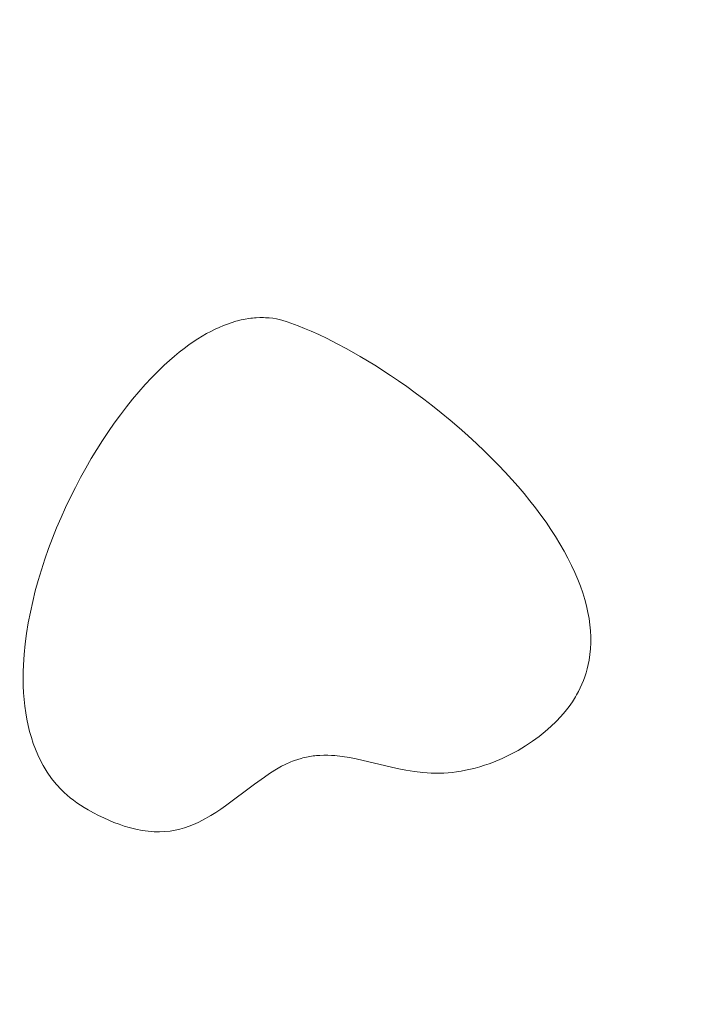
# Model space of a CAD drawing. Header units: millimetres. Extents: x -159 to 180, y -161 to 116.
# Tile 167 of 256: x -99 to -88, y -58 to -43. Entities that reach past the tile are written whole.
import ezdxf

# ---------------------------------------------------------------- set-up
doc = ezdxf.new("R2010")
doc.units = ezdxf.units.MM
doc.header["$MEASUREMENT"] = 0
doc.layers.add('Layer 1', color=7, linetype='Continuous')

msp = doc.modelspace()

# ---------------------------------------------------------------- linework, layer by layer
at = {"layer": 'Layer 1', "color": 18, "lineweight": 9}
for points, knots in [([(-158.5852, -104.074), (-158.5852, -104.074), (179.5952, -104.074), (179.5952, -104.074), (179.5952, -104.074), (179.5952, -104.074), (179.5952, 115.719), (179.5952, 115.719), (179.5952, 115.719), (179.5952, 115.719), (-158.5852, 115.719), (-158.5852, 115.719), (-158.5852, 115.719), (-158.5852, 115.719), (-158.5852, -104.074), (-158.5852, -104.074)], [0, 0, 0, 0, 0.2, 0.2, 0.2, 0.2, 0.4, 0.4, 0.4, 0.4, 0.6, 0.6, 0.6, 0.6, 1, 1, 1, 1]), ([(-53.2564, -7.5691), (-53.2564, -7.5691), (-53.2564, 0.2004), (-53.2564, 0.2004), (-53.2564, 0.2004), (-53.2564, 0.2004), (-58.1523, 0.2004), (-58.1523, 0.2004), (-58.1523, 0.2004), (-58.1523, 0.2004), (-58.1523, -2.7996), (-58.1523, -2.7996), (-58.1523, -2.7996), (-58.1523, -2.7996), (-65.8577, -2.7996), (-65.8577, -2.7996), (-65.8577, -2.7996), (-65.8577, -2.7996), (-65.8577, 0.2004), (-65.8577, 0.2004), (-65.8577, 0.2004), (-65.8577, 0.2004), (-73.8173, 0.2004), (-73.8173, 0.2004), (-73.8173, 0.2004), (-73.8173, 0.2004), (-73.8173, -2.7996), (-73.8173, -2.7996), (-73.8173, -2.7996), (-73.8173, -2.7996), (-81.5226, -2.7996), (-81.5226, -2.7996), (-81.5226, -2.7996), (-81.5226, -2.7996), (-81.5226, 0.2004), (-81.5226, 0.2004), (-81.5226, 0.2004), (-81.5226, 0.2004), (-89.4822, 0.2004), (-89.4822, 0.2004), (-89.4822, 0.2004), (-89.4822, 0.2004), (-89.4822, -2.7996), (-89.4822, -2.7996), (-89.4822, -2.7996), (-89.4822, -2.7996), (-97.1875, -2.7996), (-97.1875, -2.7996), (-97.1875, -2.7996), (-97.1875, -2.7996), (-97.1875, 0.2004), (-97.1875, 0.2004), (-97.1875, 0.2004), (-97.1875, 0.2004), (-105.1471, 0.2004), (-105.1471, 0.2004), (-105.1471, 0.2004), (-105.1471, 0.2004), (-105.1471, -2.7996), (-105.1471, -2.7996), (-105.1471, -2.7996), (-105.1471, -2.7996), (-112.8524, -2.7996), (-112.8524, -2.7996), (-112.8524, -2.7996), (-112.8524, -2.7996), (-112.8524, 0.2004), (-112.8524, 0.2004), (-112.8524, 0.2004), (-112.8524, 0.2004), (-120.812, 0.2004), (-120.812, 0.2004), (-120.812, 0.2004), (-120.812, 0.2004), (-120.812, -2.7996), (-120.812, -2.7996), (-120.812, -2.7996), (-120.812, -2.7996), (-128.5173, -2.7996), (-128.5173, -2.7996), (-128.5173, -2.7996), (-128.5173, -2.7996), (-128.5173, 0.2004), (-128.5173, 0.2004), (-128.5173, 0.2004), (-128.5173, 0.2004), (-136.4769, 0.2004), (-136.4769, 0.2004), (-136.4769, 0.2004), (-136.4769, 0.2004), (-136.4769, -2.7996), (-136.4769, -2.7996), (-136.4769, -2.7996), (-136.4769, -2.7996), (-144.1823, -2.7996), (-144.1823, -2.7996), (-144.1823, -2.7996), (-144.1823, -2.7996), (-144.1823, 0.2004), (-144.1823, 0.2004), (-144.1823, 0.2004), (-144.1823, 0.2004), (-152.0784, 0.2004), (-152.0784, 0.2004), (-152.0784, 0.2004), (-152.0784, 0.2004), (-152.0784, -7.6961), (-152.0784, -7.6961), (-152.0784, -7.6961), (-152.0784, -7.6961), (-149.0784, -7.6961), (-149.0784, -7.6961), (-149.0784, -7.6961), (-149.0784, -7.6961), (-149.0784, -15.4011), (-149.0784, -15.4011), (-149.0784, -15.4011), (-149.0784, -15.4011), (-152.0784, -15.4011), (-152.0784, -15.4011), (-152.0784, -15.4011), (-152.0784, -15.4011), (-152.0784, -23.3611), (-152.0784, -23.3611), (-152.0784, -23.3611), (-152.0784, -23.3611), (-149.0784, -23.3611), (-149.0784, -23.3611), (-149.0784, -23.3611), (-149.0784, -23.3611), (-149.0784, -31.0662), (-149.0784, -31.0662), (-149.0784, -31.0662), (-149.0784, -31.0662), (-152.0784, -31.0662), (-152.0784, -31.0662), (-152.0784, -31.0662), (-152.0784, -31.0662), (-152.0784, -39.0261), (-152.0784, -39.0261), (-152.0784, -39.0261), (-152.0784, -39.0261), (-149.0784, -39.0261), (-149.0784, -39.0261), (-149.0784, -39.0261), (-149.0784, -39.0261), (-149.0784, -46.7312), (-149.0784, -46.7312), (-149.0784, -46.7312), (-149.0784, -46.7312), (-152.0784, -46.7312), (-152.0784, -46.7312), (-152.0784, -46.7312), (-152.0784, -46.7312), (-152.0784, -54.6912), (-152.0784, -54.6912), (-152.0784, -54.6912), (-152.0784, -54.6912), (-149.0784, -54.6912), (-149.0784, -54.6912), (-149.0784, -54.6912), (-149.0784, -54.6912), (-149.0784, -62.3963), (-149.0784, -62.3963), (-149.0784, -62.3963), (-149.0784, -62.3963), (-152.0784, -62.3963), (-152.0784, -62.3963), (-152.0784, -62.3963), (-152.0784, -62.3963), (-152.0784, -70.3552), (-152.0784, -70.3552), (-152.0784, -70.3552), (-152.0784, -70.3552), (-149.0784, -70.3552), (-149.0784, -70.3552), (-149.0784, -70.3552), (-149.0784, -70.3552), (-149.0784, -78.0613), (-149.0784, -78.0613), (-149.0784, -78.0613), (-149.0784, -78.0613), (-152.0784, -78.0613), (-152.0784, -78.0613), (-152.0784, -78.0613), (-152.0784, -78.0613), (-152.0784, -86.0203), (-152.0784, -86.0203), (-152.0784, -86.0203), (-152.0784, -86.0203), (-149.0784, -86.0203), (-149.0784, -86.0203), (-149.0784, -86.0203), (-149.0784, -86.0203), (-149.0784, -93.7263), (-149.0784, -93.7263), (-149.0784, -93.7263), (-149.0784, -93.7263), (-152.0784, -93.7263), (-152.0784, -93.7263), (-152.0784, -93.7263), (-152.0784, -93.7263), (-152.0784, -101.6218), (-152.0784, -101.6218), (-152.0784, -101.6218), (-152.0784, -101.6218), (-144.1823, -101.6218), (-144.1823, -101.6218), (-144.1823, -101.6218), (-144.1823, -101.6218), (-144.1823, -98.6218), (-144.1823, -98.6218), (-144.1823, -98.6218), (-144.1823, -98.6218), (-136.4769, -98.6218), (-136.4769, -98.6218), (-136.4769, -98.6218), (-136.4769, -98.6218), (-136.4769, -101.6218), (-136.4769, -101.6218), (-136.4769, -101.6218), (-136.4769, -101.6218), (-128.5173, -101.6218), (-128.5173, -101.6218), (-128.5173, -101.6218), (-128.5173, -101.6218), (-128.5173, -98.6218), (-128.5173, -98.6218), (-128.5173, -98.6218), (-128.5173, -98.6218), (-120.812, -98.6218), (-120.812, -98.6218), (-120.812, -98.6218), (-120.812, -98.6218), (-120.812, -101.6218), (-120.812, -101.6218), (-120.812, -101.6218), (-120.812, -101.6218), (-112.8524, -101.6218), (-112.8524, -101.6218), (-112.8524, -101.6218), (-112.8524, -101.6218), (-112.8524, -98.6218), (-112.8524, -98.6218), (-112.8524, -98.6218), (-112.8524, -98.6218), (-105.1471, -98.6218), (-105.1471, -98.6218), (-105.1471, -98.6218), (-105.1471, -98.6218), (-105.1471, -101.6218), (-105.1471, -101.6218), (-105.1471, -101.6218), (-105.1471, -101.6218), (-97.1875, -101.6218), (-97.1875, -101.6218), (-97.1875, -101.6218), (-97.1875, -101.6218), (-97.1875, -98.6218), (-97.1875, -98.6218), (-97.1875, -98.6218), (-97.1875, -98.6218), (-89.4822, -98.6218), (-89.4822, -98.6218), (-89.4822, -98.6218), (-89.4822, -98.6218), (-89.4822, -101.6218), (-89.4822, -101.6218), (-89.4822, -101.6218), (-89.4822, -101.6218), (-81.5226, -101.6218), (-81.5226, -101.6218), (-81.5226, -101.6218), (-81.5226, -101.6218), (-81.5226, -98.6218), (-81.5226, -98.6218), (-81.5226, -98.6218), (-81.5226, -98.6218), (-73.8173, -98.6218), (-73.8173, -98.6218), (-73.8173, -98.6218), (-73.8173, -98.6218), (-73.8173, -101.6218), (-73.8173, -101.6218), (-73.8173, -101.6218), (-73.8173, -101.6218), (-65.8577, -101.6218), (-65.8577, -101.6218), (-65.8577, -101.6218), (-65.8577, -101.6218), (-65.8577, -98.6218), (-65.8577, -98.6218), (-65.8577, -98.6218), (-65.8577, -98.6218), (-58.1523, -98.6218), (-58.1523, -98.6218), (-58.1523, -98.6218), (-58.1523, -98.6218), (-58.1523, -101.6218), (-58.1523, -101.6218), (-58.1523, -101.6218), (-58.1523, -101.6218), (-53.2564, -101.6218), (-53.2564, -101.6218), (-53.2564, -101.6218), (-53.2564, -101.6218), (-53.2564, -93.8533), (-53.2564, -93.8533), (-53.2564, -93.8533), (-53.2564, -93.8533), (-50.2564, -93.8533), (-50.2564, -93.8533), (-50.2564, -93.8533), (-50.2564, -93.8533), (-50.2564, -85.8933), (-50.2564, -85.8933), (-50.2564, -85.8933), (-50.2564, -85.8933), (-53.2564, -85.8933), (-53.2564, -85.8933), (-53.2564, -85.8933), (-53.2564, -85.8933), (-53.2564, -78.1882), (-53.2564, -78.1882), (-53.2564, -78.1882), (-53.2564, -78.1882), (-50.2564, -78.1882), (-50.2564, -78.1882), (-50.2564, -78.1882), (-50.2564, -78.1882), (-50.2564, -70.2283), (-50.2564, -70.2283), (-50.2564, -70.2283), (-50.2564, -70.2283), (-53.2564, -70.2283), (-53.2564, -70.2283), (-53.2564, -70.2283), (-53.2564, -70.2283), (-53.2564, -62.5232), (-53.2564, -62.5232), (-53.2564, -62.5232), (-53.2564, -62.5232), (-50.2564, -62.5232), (-50.2564, -62.5232), (-50.2564, -62.5232), (-50.2564, -62.5232), (-50.2564, -54.5632), (-50.2564, -54.5632), (-50.2564, -54.5632), (-50.2564, -54.5632), (-53.2564, -54.5632), (-53.2564, -54.5632), (-53.2564, -54.5632), (-53.2564, -54.5632), (-53.2564, -46.8582), (-53.2564, -46.8582), (-53.2564, -46.8582), (-53.2564, -46.8582), (-50.2564, -46.8582), (-50.2564, -46.8582), (-50.2564, -46.8582), (-50.2564, -46.8582), (-50.2564, -38.8982), (-50.2564, -38.8982), (-50.2564, -38.8982), (-50.2564, -38.8982), (-53.2564, -38.8982), (-53.2564, -38.8982), (-53.2564, -38.8982), (-53.2564, -38.8982), (-53.2564, -31.1931), (-53.2564, -31.1931), (-53.2564, -31.1931), (-53.2564, -31.1931), (-50.2564, -31.1931), (-50.2564, -31.1931), (-50.2564, -31.1931), (-50.2564, -31.1931), (-50.2564, -23.2341), (-50.2564, -23.2341), (-50.2564, -23.2341), (-50.2564, -23.2341), (-53.2564, -23.2341), (-53.2564, -23.2341), (-53.2564, -23.2341), (-53.2564, -23.2341), (-53.2564, -15.5281), (-53.2564, -15.5281), (-53.2564, -15.5281), (-53.2564, -15.5281), (-50.2564, -15.5281), (-50.2564, -15.5281), (-50.2564, -15.5281), (-50.2564, -15.5281), (-50.2564, -7.5691), (-50.2564, -7.5691), (-50.2564, -7.5691), (-50.2564, -7.5691), (-53.2564, -7.5691), (-53.2564, -7.5691)], [0, 0, 0, 0, 0.009901, 0.009901, 0.009901, 0.009901, 0.019802, 0.019802, 0.019802, 0.019802, 0.029703, 0.029703, 0.029703, 0.029703, 0.039604, 0.039604, 0.039604, 0.039604, 0.049505, 0.049505, 0.049505, 0.049505, 0.0594059, 0.0594059, 0.0594059, 0.0594059, 0.0693069, 0.0693069, 0.0693069, 0.0693069, 0.0792079, 0.0792079, 0.0792079, 0.0792079, 0.0891089, 0.0891089, 0.0891089, 0.0891089, 0.0990099, 0.0990099, 0.0990099, 0.0990099, 0.1089109, 0.1089109, 0.1089109, 0.1089109, 0.1188119, 0.1188119, 0.1188119, 0.1188119, 0.1287129, 0.1287129, 0.1287129, 0.1287129, 0.1386139, 0.1386139, 0.1386139, 0.1386139, 0.1485149, 0.1485149, 0.1485149, 0.1485149, 0.1584158, 0.1584158, 0.1584158, 0.1584158, 0.1683168, 0.1683168, 0.1683168, 0.1683168, 0.1782178, 0.1782178, 0.1782178, 0.1782178, 0.1881188, 0.1881188, 0.1881188, 0.1881188, 0.1980198, 0.1980198, 0.1980198, 0.1980198, 0.2079208, 0.2079208, 0.2079208, 0.2079208, 0.2178218, 0.2178218, 0.2178218, 0.2178218, 0.2277228, 0.2277228, 0.2277228, 0.2277228, 0.2376238, 0.2376238, 0.2376238, 0.2376238, 0.2475248, 0.2475248, 0.2475248, 0.2475248, 0.2574257, 0.2574257, 0.2574257, 0.2574257, 0.2673267, 0.2673267, 0.2673267, 0.2673267, 0.2772277, 0.2772277, 0.2772277, 0.2772277, 0.2871287, 0.2871287, 0.2871287, 0.2871287, 0.2970297, 0.2970297, 0.2970297, 0.2970297, 0.3069307, 0.3069307, 0.3069307, 0.3069307, 0.3168317, 0.3168317, 0.3168317, 0.3168317, 0.3267327, 0.3267327, 0.3267327, 0.3267327, 0.3366337, 0.3366337, 0.3366337, 0.3366337, 0.3465347, 0.3465347, 0.3465347, 0.3465347, 0.3564356, 0.3564356, 0.3564356, 0.3564356, 0.3663366, 0.3663366, 0.3663366, 0.3663366, 0.3762376, 0.3762376, 0.3762376, 0.3762376, 0.3861386, 0.3861386, 0.3861386, 0.3861386, 0.3960396, 0.3960396, 0.3960396, 0.3960396, 0.4059406, 0.4059406, 0.4059406, 0.4059406, 0.4158416, 0.4158416, 0.4158416, 0.4158416, 0.4257426, 0.4257426, 0.4257426, 0.4257426, 0.4356436, 0.4356436, 0.4356436, 0.4356436, 0.4455446, 0.4455446, 0.4455446, 0.4455446, 0.4554455, 0.4554455, 0.4554455, 0.4554455, 0.4653465, 0.4653465, 0.4653465, 0.4653465, 0.4752475, 0.4752475, 0.4752475, 0.4752475, 0.4851485, 0.4851485, 0.4851485, 0.4851485, 0.4950495, 0.4950495, 0.4950495, 0.4950495, 0.5049505, 0.5049505, 0.5049505, 0.5049505, 0.5148515, 0.5148515, 0.5148515, 0.5148515, 0.5247525, 0.5247525, 0.5247525, 0.5247525, 0.5346535, 0.5346535, 0.5346535, 0.5346535, 0.5445545, 0.5445545, 0.5445545, 0.5445545, 0.5544554, 0.5544554, 0.5544554, 0.5544554, 0.5643564, 0.5643564, 0.5643564, 0.5643564, 0.5742574, 0.5742574, 0.5742574, 0.5742574, 0.5841584, 0.5841584, 0.5841584, 0.5841584, 0.5940594, 0.5940594, 0.5940594, 0.5940594, 0.6039604, 0.6039604, 0.6039604, 0.6039604, 0.6138614, 0.6138614, 0.6138614, 0.6138614, 0.6237624, 0.6237624, 0.6237624, 0.6237624, 0.6336634, 0.6336634, 0.6336634, 0.6336634, 0.6435644, 0.6435644, 0.6435644, 0.6435644, 0.6534653, 0.6534653, 0.6534653, 0.6534653, 0.6633663, 0.6633663, 0.6633663, 0.6633663, 0.6732673, 0.6732673, 0.6732673, 0.6732673, 0.6831683, 0.6831683, 0.6831683, 0.6831683, 0.6930693, 0.6930693, 0.6930693, 0.6930693, 0.7029703, 0.7029703, 0.7029703, 0.7029703, 0.7128713, 0.7128713, 0.7128713, 0.7128713, 0.7227723, 0.7227723, 0.7227723, 0.7227723, 0.7326733, 0.7326733, 0.7326733, 0.7326733, 0.7425743, 0.7425743, 0.7425743, 0.7425743, 0.7524752, 0.7524752, 0.7524752, 0.7524752, 0.7623762, 0.7623762, 0.7623762, 0.7623762, 0.7722772, 0.7722772, 0.7722772, 0.7722772, 0.7821782, 0.7821782, 0.7821782, 0.7821782, 0.7920792, 0.7920792, 0.7920792, 0.7920792, 0.8019802, 0.8019802, 0.8019802, 0.8019802, 0.8118812, 0.8118812, 0.8118812, 0.8118812, 0.8217822, 0.8217822, 0.8217822, 0.8217822, 0.8316832, 0.8316832, 0.8316832, 0.8316832, 0.8415842, 0.8415842, 0.8415842, 0.8415842, 0.8514851, 0.8514851, 0.8514851, 0.8514851, 0.8613861, 0.8613861, 0.8613861, 0.8613861, 0.8712871, 0.8712871, 0.8712871, 0.8712871, 0.8811881, 0.8811881, 0.8811881, 0.8811881, 0.8910891, 0.8910891, 0.8910891, 0.8910891, 0.9009901, 0.9009901, 0.9009901, 0.9009901, 0.9108911, 0.9108911, 0.9108911, 0.9108911, 0.9207921, 0.9207921, 0.9207921, 0.9207921, 0.9306931, 0.9306931, 0.9306931, 0.9306931, 0.9405941, 0.9405941, 0.9405941, 0.9405941, 0.950495, 0.950495, 0.950495, 0.950495, 0.960396, 0.960396, 0.960396, 0.960396, 0.970297, 0.970297, 0.970297, 0.970297, 0.980198, 0.980198, 0.980198, 0.980198, 1, 1, 1, 1]), ([(-94.4934, -48.074), (-94.4934, -48.074), (-94.3239, -48.1365), (-94.3239, -48.1365), (-94.3239, -48.1365), (-94.3239, -48.1365), (-94.2294, -48.174), (-94.2294, -48.174), (-94.2294, -48.174), (-94.2294, -48.174), (-94.1259, -48.2177), (-94.1259, -48.2177), (-94.1259, -48.2177), (-94.1259, -48.2177), (-94.0113, -48.2693), (-94.0113, -48.2693), (-94.0113, -48.2693), (-94.0113, -48.2693), (-93.884, -48.3302), (-93.884, -48.3302), (-93.884, -48.3302), (-93.884, -48.3302), (-93.7419, -48.4021), (-93.7419, -48.4021), (-93.7419, -48.4021), (-93.7419, -48.4021), (-93.5831, -48.4866), (-93.5831, -48.4866), (-93.5831, -48.4866), (-93.5831, -48.4866), (-93.3798, -48.6013), (-93.3798, -48.6013), (-93.3798, -48.6013), (-93.3798, -48.6013), (-93.1581, -48.7351), (-93.1581, -48.7351), (-93.1581, -48.7351), (-93.1581, -48.7351), (-92.9212, -48.8877), (-92.9212, -48.8877), (-92.9212, -48.8877), (-92.9212, -48.8877), (-92.7979, -48.971), (-92.7979, -48.971), (-92.7979, -48.971), (-92.7979, -48.971), (-92.6719, -49.059), (-92.6719, -49.059), (-92.6719, -49.059), (-92.6719, -49.059), (-92.5434, -49.1516), (-92.5434, -49.1516), (-92.5434, -49.1516), (-92.5434, -49.1516), (-92.413, -49.2488), (-92.413, -49.2488), (-92.413, -49.2488), (-92.413, -49.2488), (-92.2809, -49.3507), (-92.2809, -49.3507), (-92.2809, -49.3507), (-92.2809, -49.3507), (-92.1475, -49.4571), (-92.1475, -49.4571), (-92.1475, -49.4571), (-92.1475, -49.4571), (-92.0131, -49.568), (-92.0131, -49.568), (-92.0131, -49.568), (-92.0131, -49.568), (-91.8782, -49.6835), (-91.8782, -49.6835), (-91.8782, -49.6835), (-91.8782, -49.6835), (-91.7431, -49.8035), (-91.7431, -49.8035), (-91.7431, -49.8035), (-91.7431, -49.8035), (-91.6082, -49.928), (-91.6082, -49.928), (-91.6082, -49.928), (-91.6082, -49.928), (-91.4949, -50.0361), (-91.4949, -50.0361), (-91.4949, -50.0361), (-91.4949, -50.0361), (-91.3851, -50.1442), (-91.3851, -50.1442), (-91.3851, -50.1442), (-91.3851, -50.1442), (-91.2787, -50.2523), (-91.2787, -50.2523), (-91.2787, -50.2523), (-91.2787, -50.2523), (-91.1758, -50.3604), (-91.1758, -50.3604), (-91.1758, -50.3604), (-91.1758, -50.3604), (-91.0764, -50.4686), (-91.0764, -50.4686), (-91.0764, -50.4686), (-91.0764, -50.4686), (-90.9806, -50.5768), (-90.9806, -50.5768), (-90.9806, -50.5768), (-90.9806, -50.5768), (-90.8882, -50.6852), (-90.8882, -50.6852), (-90.8882, -50.6852), (-90.8882, -50.6852), (-90.7995, -50.7937), (-90.7995, -50.7937), (-90.7995, -50.7937), (-90.7995, -50.7937), (-90.7144, -50.9023), (-90.7144, -50.9023), (-90.7144, -50.9023), (-90.7144, -50.9023), (-90.6329, -51.0111), (-90.6329, -51.0111), (-90.6329, -51.0111), (-90.6329, -51.0111), (-90.5551, -51.1201), (-90.5551, -51.1201), (-90.5551, -51.1201), (-90.5551, -51.1201), (-90.481, -51.2293), (-90.481, -51.2293), (-90.481, -51.2293), (-90.481, -51.2293), (-90.4106, -51.3388), (-90.4106, -51.3388), (-90.4106, -51.3388), (-90.4106, -51.3388), (-90.344, -51.4485), (-90.344, -51.4485), (-90.344, -51.4485), (-90.344, -51.4485), (-90.2811, -51.5584), (-90.2811, -51.5584), (-90.2811, -51.5584), (-90.2811, -51.5584), (-90.2221, -51.6687), (-90.2221, -51.6687), (-90.2221, -51.6687), (-90.2221, -51.6687), (-90.1679, -51.777), (-90.1679, -51.777), (-90.1679, -51.777), (-90.1679, -51.777), (-90.1185, -51.8836), (-90.1185, -51.8836), (-90.1185, -51.8836), (-90.1185, -51.8836), (-90.0737, -51.9886), (-90.0737, -51.9886), (-90.0737, -51.9886), (-90.0737, -51.9886), (-90.0336, -52.092), (-90.0336, -52.092), (-90.0336, -52.092), (-90.0336, -52.092), (-89.998, -52.1937), (-89.998, -52.1937), (-89.998, -52.1937), (-89.998, -52.1937), (-89.967, -52.2939), (-89.967, -52.2939), (-89.967, -52.2939), (-89.967, -52.2939), (-89.9406, -52.3926), (-89.9406, -52.3926), (-89.9406, -52.3926), (-89.9406, -52.3926), (-89.9186, -52.4898), (-89.9186, -52.4898), (-89.9186, -52.4898), (-89.9186, -52.4898), (-89.9011, -52.5856), (-89.9011, -52.5856), (-89.9011, -52.5856), (-89.9011, -52.5856), (-89.888, -52.6799), (-89.888, -52.6799), (-89.888, -52.6799), (-89.888, -52.6799), (-89.8793, -52.7727), (-89.8793, -52.7727), (-89.8793, -52.7727), (-89.8793, -52.7727), (-89.875, -52.8642), (-89.875, -52.8642), (-89.875, -52.8642), (-89.875, -52.8642), (-89.875, -52.9544), (-89.875, -52.9544), (-89.875, -52.9544), (-89.875, -52.9544), (-89.8793, -53.0432), (-89.8793, -53.0432), (-89.8793, -53.0432), (-89.8793, -53.0432), (-89.8879, -53.1308), (-89.8879, -53.1308), (-89.8879, -53.1308), (-89.8879, -53.1308), (-89.9006, -53.2171), (-89.9006, -53.2171), (-89.9006, -53.2171), (-89.9006, -53.2171), (-89.9134, -53.2825), (-89.9134, -53.2825), (-89.9134, -53.2825), (-89.9134, -53.2825), (-89.9284, -53.3461), (-89.9284, -53.3461), (-89.9284, -53.3461), (-89.9284, -53.3461), (-89.9457, -53.4079), (-89.9457, -53.4079), (-89.9457, -53.4079), (-89.9457, -53.4079), (-89.9651, -53.4679), (-89.9651, -53.4679), (-89.9651, -53.4679), (-89.9651, -53.4679), (-89.9864, -53.5261), (-89.9864, -53.5261), (-89.9864, -53.5261), (-89.9864, -53.5261), (-90.0095, -53.5825), (-90.0095, -53.5825), (-90.0095, -53.5825), (-90.0095, -53.5825), (-90.0344, -53.6372), (-90.0344, -53.6372), (-90.0344, -53.6372), (-90.0344, -53.6372), (-90.0609, -53.6902), (-90.0609, -53.6902), (-90.0609, -53.6902), (-90.0609, -53.6902), (-90.0752, -53.7175), (-90.0752, -53.7175), (-90.0752, -53.7175), (-90.0752, -53.7175), (-90.0901, -53.7439), (-90.0901, -53.7439), (-90.0901, -53.7439), (-90.0901, -53.7439), (-90.1055, -53.7713), (-90.1055, -53.7713), (-90.1055, -53.7713), (-90.1055, -53.7713), (-90.1215, -53.7976), (-90.1215, -53.7976), (-90.1215, -53.7976), (-90.1215, -53.7976), (-90.1379, -53.824), (-90.1379, -53.824), (-90.1379, -53.824), (-90.1379, -53.824), (-90.1552, -53.8494), (-90.1552, -53.8494), (-90.1552, -53.8494), (-90.1552, -53.8494), (-90.206, -53.9209), (-90.206, -53.9209), (-90.206, -53.9209), (-90.206, -53.9209), (-90.2642, -53.9947), (-90.2642, -53.9947), (-90.2642, -53.9947), (-90.2642, -53.9947), (-90.3297, -54.0702), (-90.3297, -54.0702), (-90.3297, -54.0702), (-90.3297, -54.0702), (-90.4023, -54.1466), (-90.4023, -54.1466), (-90.4023, -54.1466), (-90.4023, -54.1466), (-90.4818, -54.2233), (-90.4818, -54.2233), (-90.4818, -54.2233), (-90.4818, -54.2233), (-90.5683, -54.2996), (-90.5683, -54.2996), (-90.5683, -54.2996), (-90.5683, -54.2996), (-90.6614, -54.3747), (-90.6614, -54.3747), (-90.6614, -54.3747), (-90.6614, -54.3747), (-90.7612, -54.4482), (-90.7612, -54.4482), (-90.7612, -54.4482), (-90.7612, -54.4482), (-90.8673, -54.5191), (-90.8673, -54.5191), (-90.8673, -54.5191), (-90.8673, -54.5191), (-90.9799, -54.587), (-90.9799, -54.587), (-90.9799, -54.587), (-90.9799, -54.587), (-91.0985, -54.651), (-91.0985, -54.651), (-91.0985, -54.651), (-91.0985, -54.651), (-91.2233, -54.7106), (-91.2233, -54.7106), (-91.2233, -54.7106), (-91.2233, -54.7106), (-91.354, -54.765), (-91.354, -54.765), (-91.354, -54.765), (-91.354, -54.765), (-91.4215, -54.79), (-91.4215, -54.79), (-91.4215, -54.79), (-91.4215, -54.79), (-91.4904, -54.8135), (-91.4904, -54.8135), (-91.4904, -54.8135), (-91.4904, -54.8135), (-91.5607, -54.8354), (-91.5607, -54.8354), (-91.5607, -54.8354), (-91.5607, -54.8354), (-91.6325, -54.8556), (-91.6325, -54.8556), (-91.6325, -54.8556), (-91.6325, -54.8556), (-91.7056, -54.8739), (-91.7056, -54.8739), (-91.7056, -54.8739), (-91.7056, -54.8739), (-91.7801, -54.8904), (-91.7801, -54.8904), (-91.7801, -54.8904), (-91.7801, -54.8904), (-91.8477, -54.9032), (-91.8477, -54.9032), (-91.8477, -54.9032), (-91.8477, -54.9032), (-91.9143, -54.9136), (-91.9143, -54.9136), (-91.9143, -54.9136), (-91.9143, -54.9136), (-91.9802, -54.9218), (-91.9802, -54.9218), (-91.9802, -54.9218), (-91.9802, -54.9218), (-92.0453, -54.9277), (-92.0453, -54.9277), (-92.0453, -54.9277), (-92.0453, -54.9277), (-92.1098, -54.9316), (-92.1098, -54.9316), (-92.1098, -54.9316), (-92.1098, -54.9316), (-92.1739, -54.9334), (-92.1739, -54.9334), (-92.1739, -54.9334), (-92.1739, -54.9334), (-92.2377, -54.9333), (-92.2377, -54.9333), (-92.2377, -54.9333), (-92.2377, -54.9333), (-92.3013, -54.9314), (-92.3013, -54.9314), (-92.3013, -54.9314), (-92.3013, -54.9314), (-92.3649, -54.9279), (-92.3649, -54.9279), (-92.3649, -54.9279), (-92.3649, -54.9279), (-92.4286, -54.9227), (-92.4286, -54.9227), (-92.4286, -54.9227), (-92.4286, -54.9227), (-92.5567, -54.9078), (-92.5567, -54.9078), (-92.5567, -54.9078), (-92.5567, -54.9078), (-92.6867, -54.8877), (-92.6867, -54.8877), (-92.6867, -54.8877), (-92.6867, -54.8877), (-92.8196, -54.863), (-92.8196, -54.863), (-92.8196, -54.863), (-92.8196, -54.863), (-93.4413, -54.7166), (-93.4413, -54.7166), (-93.4413, -54.7166), (-93.4413, -54.7166), (-93.5419, -54.697), (-93.5419, -54.697), (-93.5419, -54.697), (-93.5419, -54.697), (-93.6559, -54.6792), (-93.6559, -54.6792), (-93.6559, -54.6792), (-93.6559, -54.6792), (-93.7642, -54.6675), (-93.7642, -54.6675), (-93.7642, -54.6675), (-93.7642, -54.6675), (-93.8186, -54.6641), (-93.8186, -54.6641), (-93.8186, -54.6641), (-93.8186, -54.6641), (-93.8744, -54.6623), (-93.8744, -54.6623), (-93.8744, -54.6623), (-93.8744, -54.6623), (-93.9327, -54.6622), (-93.9327, -54.6622), (-93.9327, -54.6622), (-93.9327, -54.6622), (-93.9943, -54.6638), (-93.9943, -54.6638), (-93.9943, -54.6638), (-93.9943, -54.6638), (-94.0197, -54.6648), (-94.0197, -54.6648), (-94.0197, -54.6648), (-94.0197, -54.6648), (-94.045, -54.6677), (-94.045, -54.6677), (-94.045, -54.6677), (-94.045, -54.6677), (-94.0706, -54.6697), (-94.0706, -54.6697), (-94.0706, -54.6697), (-94.0706, -54.6697), (-94.0961, -54.6726), (-94.0961, -54.6726), (-94.0961, -54.6726), (-94.0961, -54.6726), (-94.1473, -54.6804), (-94.1473, -54.6804), (-94.1473, -54.6804), (-94.1473, -54.6804), (-94.1989, -54.6902), (-94.1989, -54.6902), (-94.1989, -54.6902), (-94.1989, -54.6902), (-94.2247, -54.6961), (-94.2247, -54.6961), (-94.2247, -54.6961), (-94.2247, -54.6961), (-94.2507, -54.7019), (-94.2507, -54.7019), (-94.2507, -54.7019), (-94.2507, -54.7019), (-94.2767, -54.7088), (-94.2767, -54.7088), (-94.2767, -54.7088), (-94.2767, -54.7088), (-94.329, -54.7244), (-94.329, -54.7244), (-94.329, -54.7244), (-94.329, -54.7244), (-94.3817, -54.742), (-94.3817, -54.742), (-94.3817, -54.742), (-94.3817, -54.742), (-94.4082, -54.7527), (-94.4082, -54.7527), (-94.4082, -54.7527), (-94.4082, -54.7527), (-94.4348, -54.7625), (-94.4348, -54.7625), (-94.4348, -54.7625), (-94.4348, -54.7625), (-94.5211, -54.8013), (-94.5211, -54.8013), (-94.5211, -54.8013), (-94.5211, -54.8013), (-94.5762, -54.8283), (-94.5762, -54.8283), (-94.5762, -54.8283), (-94.5762, -54.8283), (-94.6516, -54.8718), (-94.6516, -54.8718), (-94.6516, -54.8718), (-94.6516, -54.8718), (-94.6793, -54.8884), (-94.6793, -54.8884), (-94.6793, -54.8884), (-94.6793, -54.8884), (-94.7584, -54.9392), (-94.7584, -54.9392), (-94.7584, -54.9392), (-94.7584, -54.9392), (-94.8359, -54.992), (-94.8359, -54.992), (-94.8359, -54.992), (-94.8359, -54.992), (-94.9872, -55.1013), (-94.9872, -55.1013), (-94.9872, -55.1013), (-94.9872, -55.1013), (-95.4265, -55.4314), (-95.4265, -55.4314), (-95.4265, -55.4314), (-95.4265, -55.4314), (-95.5001, -55.4822), (-95.5001, -55.4822), (-95.5001, -55.4822), (-95.5001, -55.4822), (-95.5742, -55.532), (-95.5742, -55.532), (-95.5742, -55.532), (-95.5742, -55.532), (-95.6494, -55.5789), (-95.6494, -55.5789), (-95.6494, -55.5789), (-95.6494, -55.5789), (-95.7807, -55.6498), (-95.7807, -55.6498), (-95.7807, -55.6498), (-95.7807, -55.6498), (-95.8468, -55.6822), (-95.8468, -55.6822), (-95.8468, -55.6822), (-95.8468, -55.6822), (-95.9138, -55.7122), (-95.9138, -55.7122), (-95.9138, -55.7122), (-95.9138, -55.7122), (-95.9818, -55.7394), (-95.9818, -55.7394), (-95.9818, -55.7394), (-95.9818, -55.7394), (-96.0512, -55.7635), (-96.0512, -55.7635), (-96.0512, -55.7635), (-96.0512, -55.7635), (-96.1224, -55.7841), (-96.1224, -55.7841), (-96.1224, -55.7841), (-96.1224, -55.7841), (-96.1957, -55.801), (-96.1957, -55.801), (-96.1957, -55.801), (-96.1957, -55.801), (-96.2714, -55.8137), (-96.2714, -55.8137), (-96.2714, -55.8137), (-96.2714, -55.8137), (-96.3497, -55.822), (-96.3497, -55.822), (-96.3497, -55.822), (-96.3497, -55.822), (-96.4311, -55.8255), (-96.4311, -55.8255), (-96.4311, -55.8255), (-96.4311, -55.8255), (-96.5159, -55.8239), (-96.5159, -55.8239), (-96.5159, -55.8239), (-96.5159, -55.8239), (-96.6044, -55.8168), (-96.6044, -55.8168), (-96.6044, -55.8168), (-96.6044, -55.8168), (-96.6968, -55.804), (-96.6968, -55.804), (-96.6968, -55.804), (-96.6968, -55.804), (-96.7936, -55.785), (-96.7936, -55.785), (-96.7936, -55.785), (-96.7936, -55.785), (-96.895, -55.7595), (-96.895, -55.7595), (-96.895, -55.7595), (-96.895, -55.7595), (-96.971, -55.7369), (-96.971, -55.7369), (-96.971, -55.7369), (-96.971, -55.7369), (-97.0475, -55.7111), (-97.0475, -55.7111), (-97.0475, -55.7111), (-97.0475, -55.7111), (-97.1245, -55.6821), (-97.1245, -55.6821), (-97.1245, -55.6821), (-97.1245, -55.6821), (-97.202, -55.6501), (-97.202, -55.6501), (-97.202, -55.6501), (-97.202, -55.6501), (-97.2799, -55.6149), (-97.2799, -55.6149), (-97.2799, -55.6149), (-97.2799, -55.6149), (-97.3583, -55.5768), (-97.3583, -55.5768), (-97.3583, -55.5768), (-97.3583, -55.5768), (-97.437, -55.5358), (-97.437, -55.5358), (-97.437, -55.5358), (-97.437, -55.5358), (-97.5161, -55.492), (-97.5161, -55.492), (-97.5161, -55.492), (-97.5161, -55.492), (-97.5767, -55.4562), (-97.5767, -55.4562), (-97.5767, -55.4562), (-97.5767, -55.4562), (-97.6343, -55.4198), (-97.6343, -55.4198), (-97.6343, -55.4198), (-97.6343, -55.4198), (-97.6889, -55.3828), (-97.6889, -55.3828), (-97.6889, -55.3828), (-97.6889, -55.3828), (-97.7408, -55.3451), (-97.7408, -55.3451), (-97.7408, -55.3451), (-97.7408, -55.3451), (-97.7901, -55.3067), (-97.7901, -55.3067), (-97.7901, -55.3067), (-97.7901, -55.3067), (-97.8368, -55.2675), (-97.8368, -55.2675), (-97.8368, -55.2675), (-97.8368, -55.2675), (-97.8813, -55.2274), (-97.8813, -55.2274), (-97.8813, -55.2274), (-97.8813, -55.2274), (-97.9235, -55.1864), (-97.9235, -55.1864), (-97.9235, -55.1864), (-97.9235, -55.1864), (-98.0019, -55.1015), (-98.0019, -55.1015), (-98.0019, -55.1015), (-98.0019, -55.1015), (-98.0731, -55.0123), (-98.0731, -55.0123), (-98.0731, -55.0123), (-98.0731, -55.0123), (-98.1383, -54.9183), (-98.1383, -54.9183), (-98.1383, -54.9183), (-98.1383, -54.9183), (-98.1986, -54.8191), (-98.1986, -54.8191), (-98.1986, -54.8191), (-98.1986, -54.8191), (-98.2419, -54.7387), (-98.2419, -54.7387), (-98.2419, -54.7387), (-98.2419, -54.7387), (-98.2818, -54.6559), (-98.2818, -54.6559), (-98.2818, -54.6559), (-98.2818, -54.6559), (-98.3183, -54.5707), (-98.3183, -54.5707), (-98.3183, -54.5707), (-98.3183, -54.5707), (-98.3513, -54.4831), (-98.3513, -54.4831), (-98.3513, -54.4831), (-98.3513, -54.4831), (-98.381, -54.3934), (-98.381, -54.3934), (-98.381, -54.3934), (-98.381, -54.3934), (-98.4074, -54.3016), (-98.4074, -54.3016), (-98.4074, -54.3016), (-98.4074, -54.3016), (-98.4305, -54.2077), (-98.4305, -54.2077), (-98.4305, -54.2077), (-98.4305, -54.2077), (-98.4504, -54.1119), (-98.4504, -54.1119), (-98.4504, -54.1119), (-98.4504, -54.1119), (-98.4671, -54.0143), (-98.4671, -54.0143), (-98.4671, -54.0143), (-98.4671, -54.0143), (-98.4808, -53.9149), (-98.4808, -53.9149), (-98.4808, -53.9149), (-98.4808, -53.9149), (-98.4914, -53.8138), (-98.4914, -53.8138), (-98.4914, -53.8138), (-98.4914, -53.8138), (-98.499, -53.7111), (-98.499, -53.7111), (-98.499, -53.7111), (-98.499, -53.7111), (-98.5036, -53.607), (-98.5036, -53.607), (-98.5036, -53.607), (-98.5036, -53.607), (-98.5053, -53.5014), (-98.5053, -53.5014), (-98.5053, -53.5014), (-98.5053, -53.5014), (-98.5041, -53.3945), (-98.5041, -53.3945), (-98.5041, -53.3945), (-98.5041, -53.3945), (-98.5001, -53.2864), (-98.5001, -53.2864), (-98.5001, -53.2864), (-98.5001, -53.2864), (-98.4897, -53.1288), (-98.4897, -53.1288), (-98.4897, -53.1288), (-98.4897, -53.1288), (-98.4738, -52.97), (-98.4738, -52.97), (-98.4738, -52.97), (-98.4738, -52.97), (-98.4528, -52.8102), (-98.4528, -52.8102), (-98.4528, -52.8102), (-98.4528, -52.8102), (-98.4268, -52.6496), (-98.4268, -52.6496), (-98.4268, -52.6496), (-98.4268, -52.6496), (-98.396, -52.4884), (-98.396, -52.4884), (-98.396, -52.4884), (-98.396, -52.4884), (-98.3605, -52.3269), (-98.3605, -52.3269), (-98.3605, -52.3269), (-98.3605, -52.3269), (-98.3206, -52.1652), (-98.3206, -52.1652), (-98.3206, -52.1652), (-98.3206, -52.1652), (-98.2763, -52.0036), (-98.2763, -52.0036), (-98.2763, -52.0036), (-98.2763, -52.0036), (-98.2278, -51.8424), (-98.2278, -51.8424), (-98.2278, -51.8424), (-98.2278, -51.8424), (-98.1754, -51.6817), (-98.1754, -51.6817), (-98.1754, -51.6817), (-98.1754, -51.6817), (-98.1192, -51.5217), (-98.1192, -51.5217), (-98.1192, -51.5217), (-98.1192, -51.5217), (-98.0593, -51.3628), (-98.0593, -51.3628), (-98.0593, -51.3628), (-98.0593, -51.3628), (-97.996, -51.2051), (-97.996, -51.2051), (-97.996, -51.2051), (-97.996, -51.2051), (-97.9293, -51.0488), (-97.9293, -51.0488), (-97.9293, -51.0488), (-97.9293, -51.0488), (-97.8596, -50.8941), (-97.8596, -50.8941), (-97.8596, -50.8941), (-97.8596, -50.8941), (-97.7869, -50.7414), (-97.7869, -50.7414), (-97.7869, -50.7414), (-97.7869, -50.7414), (-97.7114, -50.5907), (-97.7114, -50.5907), (-97.7114, -50.5907), (-97.7114, -50.5907), (-97.6333, -50.4424), (-97.6333, -50.4424), (-97.6333, -50.4424), (-97.6333, -50.4424), (-97.5527, -50.2966), (-97.5527, -50.2966), (-97.5527, -50.2966), (-97.5527, -50.2966), (-97.4699, -50.1536), (-97.4699, -50.1536), (-97.4699, -50.1536), (-97.4699, -50.1536), (-97.385, -50.0136), (-97.385, -50.0136), (-97.385, -50.0136), (-97.385, -50.0136), (-97.2981, -49.8768), (-97.2981, -49.8768), (-97.2981, -49.8768), (-97.2981, -49.8768), (-97.2095, -49.7435), (-97.2095, -49.7435), (-97.2095, -49.7435), (-97.2095, -49.7435), (-97.1194, -49.6138), (-97.1194, -49.6138), (-97.1194, -49.6138), (-97.1194, -49.6138), (-97.0277, -49.488), (-97.0277, -49.488), (-97.0277, -49.488), (-97.0277, -49.488), (-96.9349, -49.3663), (-96.9349, -49.3663), (-96.9349, -49.3663), (-96.9349, -49.3663), (-96.841, -49.249), (-96.841, -49.249), (-96.841, -49.249), (-96.841, -49.249), (-96.7461, -49.1362), (-96.7461, -49.1362), (-96.7461, -49.1362), (-96.7461, -49.1362), (-96.6506, -49.0282), (-96.6506, -49.0282), (-96.6506, -49.0282), (-96.6506, -49.0282), (-96.5544, -48.9252), (-96.5544, -48.9252), (-96.5544, -48.9252), (-96.5544, -48.9252), (-96.4579, -48.8274), (-96.4579, -48.8274), (-96.4579, -48.8274), (-96.4579, -48.8274), (-96.3611, -48.7351), (-96.3611, -48.7351), (-96.3611, -48.7351), (-96.3611, -48.7351), (-96.2827, -48.6641), (-96.2827, -48.6641), (-96.2827, -48.6641), (-96.2827, -48.6641), (-96.2062, -48.5979), (-96.2062, -48.5979), (-96.2062, -48.5979), (-96.2062, -48.5979), (-96.1317, -48.5364), (-96.1317, -48.5364), (-96.1317, -48.5364), (-96.1317, -48.5364), (-96.0589, -48.4794), (-96.0589, -48.4794), (-96.0589, -48.4794), (-96.0589, -48.4794), (-95.9877, -48.4266), (-95.9877, -48.4266), (-95.9877, -48.4266), (-95.9877, -48.4266), (-95.9181, -48.3779), (-95.9181, -48.3779), (-95.9181, -48.3779), (-95.9181, -48.3779), (-95.8497, -48.3329), (-95.8497, -48.3329), (-95.8497, -48.3329), (-95.8497, -48.3329), (-95.7827, -48.2916), (-95.7827, -48.2916), (-95.7827, -48.2916), (-95.7827, -48.2916), (-95.7166, -48.2537), (-95.7166, -48.2537), (-95.7166, -48.2537), (-95.7166, -48.2537), (-95.6516, -48.219), (-95.6516, -48.219), (-95.6516, -48.219), (-95.6516, -48.219), (-95.5874, -48.1873), (-95.5874, -48.1873), (-95.5874, -48.1873), (-95.5874, -48.1873), (-95.5238, -48.1583), (-95.5238, -48.1583), (-95.5238, -48.1583), (-95.5238, -48.1583), (-95.4609, -48.132), (-95.4609, -48.132), (-95.4609, -48.132), (-95.4609, -48.132), (-95.3983, -48.108), (-95.3983, -48.108), (-95.3983, -48.108), (-95.3983, -48.108), (-95.2739, -48.0662), (-95.2739, -48.0662), (-95.2739, -48.0662), (-95.2739, -48.0662), (-95.2454, -48.0584), (-95.2454, -48.0584), (-95.2454, -48.0584), (-95.2454, -48.0584), (-95.1882, -48.0447), (-95.1882, -48.0447), (-95.1882, -48.0447), (-95.1882, -48.0447), (-95.1597, -48.0388), (-95.1597, -48.0388), (-95.1597, -48.0388), (-95.1597, -48.0388), (-95.1312, -48.033), (-95.1312, -48.033), (-95.1312, -48.033), (-95.1312, -48.033), (-95.0743, -48.0232), (-95.0743, -48.0232), (-95.0743, -48.0232), (-95.0743, -48.0232), (-95.046, -48.0193), (-95.046, -48.0193), (-95.046, -48.0193), (-95.046, -48.0193), (-95.0177, -48.0164), (-95.0177, -48.0164), (-95.0177, -48.0164), (-95.0177, -48.0164), (-94.9895, -48.0134), (-94.9895, -48.0134), (-94.9895, -48.0134), (-94.9895, -48.0134), (-94.9613, -48.0115), (-94.9613, -48.0115), (-94.9613, -48.0115), (-94.9613, -48.0115), (-94.9052, -48.0095), (-94.9052, -48.0095), (-94.9052, -48.0095), (-94.9052, -48.0095), (-94.8492, -48.0095), (-94.8492, -48.0095), (-94.8492, -48.0095), (-94.8492, -48.0095), (-94.8214, -48.0115), (-94.8214, -48.0115), (-94.8214, -48.0115), (-94.8214, -48.0115), (-94.7936, -48.0125), (-94.7936, -48.0125), (-94.7936, -48.0125), (-94.7936, -48.0125), (-94.7659, -48.0154), (-94.7659, -48.0154), (-94.7659, -48.0154), (-94.7659, -48.0154), (-94.7107, -48.0213), (-94.7107, -48.0213), (-94.7107, -48.0213), (-94.7107, -48.0213), (-94.6558, -48.031), (-94.6558, -48.031), (-94.6558, -48.031), (-94.6558, -48.031), (-94.6152, -48.0394), (-94.6152, -48.0394), (-94.6152, -48.0394), (-94.6152, -48.0394), (-94.5735, -48.0499), (-94.5735, -48.0499), (-94.5735, -48.0499), (-94.5735, -48.0499), (-94.4934, -48.074), (-94.4934, -48.074)], [0, 0, 0, 0, 0.0040323, 0.0040323, 0.0040323, 0.0040323, 0.0080645, 0.0080645, 0.0080645, 0.0080645, 0.0120968, 0.0120968, 0.0120968, 0.0120968, 0.016129, 0.016129, 0.016129, 0.016129, 0.0201613, 0.0201613, 0.0201613, 0.0201613, 0.0241935, 0.0241935, 0.0241935, 0.0241935, 0.0282258, 0.0282258, 0.0282258, 0.0282258, 0.0322581, 0.0322581, 0.0322581, 0.0322581, 0.0362903, 0.0362903, 0.0362903, 0.0362903, 0.0403226, 0.0403226, 0.0403226, 0.0403226, 0.0443548, 0.0443548, 0.0443548, 0.0443548, 0.0483871, 0.0483871, 0.0483871, 0.0483871, 0.0524194, 0.0524194, 0.0524194, 0.0524194, 0.0564516, 0.0564516, 0.0564516, 0.0564516, 0.0604839, 0.0604839, 0.0604839, 0.0604839, 0.0645161, 0.0645161, 0.0645161, 0.0645161, 0.0685484, 0.0685484, 0.0685484, 0.0685484, 0.0725806, 0.0725806, 0.0725806, 0.0725806, 0.0766129, 0.0766129, 0.0766129, 0.0766129, 0.0806452, 0.0806452, 0.0806452, 0.0806452, 0.0846774, 0.0846774, 0.0846774, 0.0846774, 0.0887097, 0.0887097, 0.0887097, 0.0887097, 0.0927419, 0.0927419, 0.0927419, 0.0927419, 0.0967742, 0.0967742, 0.0967742, 0.0967742, 0.1008065, 0.1008065, 0.1008065, 0.1008065, 0.1048387, 0.1048387, 0.1048387, 0.1048387, 0.108871, 0.108871, 0.108871, 0.108871, 0.1129032, 0.1129032, 0.1129032, 0.1129032, 0.1169355, 0.1169355, 0.1169355, 0.1169355, 0.1209677, 0.1209677, 0.1209677, 0.1209677, 0.125, 0.125, 0.125, 0.125, 0.1290323, 0.1290323, 0.1290323, 0.1290323, 0.1330645, 0.1330645, 0.1330645, 0.1330645, 0.1370968, 0.1370968, 0.1370968, 0.1370968, 0.141129, 0.141129, 0.141129, 0.141129, 0.1451613, 0.1451613, 0.1451613, 0.1451613, 0.1491935, 0.1491935, 0.1491935, 0.1491935, 0.1532258, 0.1532258, 0.1532258, 0.1532258, 0.1572581, 0.1572581, 0.1572581, 0.1572581, 0.1612903, 0.1612903, 0.1612903, 0.1612903, 0.1653226, 0.1653226, 0.1653226, 0.1653226, 0.1693548, 0.1693548, 0.1693548, 0.1693548, 0.1733871, 0.1733871, 0.1733871, 0.1733871, 0.1774194, 0.1774194, 0.1774194, 0.1774194, 0.1814516, 0.1814516, 0.1814516, 0.1814516, 0.1854839, 0.1854839, 0.1854839, 0.1854839, 0.1895161, 0.1895161, 0.1895161, 0.1895161, 0.1935484, 0.1935484, 0.1935484, 0.1935484, 0.1975806, 0.1975806, 0.1975806, 0.1975806, 0.2016129, 0.2016129, 0.2016129, 0.2016129, 0.2056452, 0.2056452, 0.2056452, 0.2056452, 0.2096774, 0.2096774, 0.2096774, 0.2096774, 0.2137097, 0.2137097, 0.2137097, 0.2137097, 0.2177419, 0.2177419, 0.2177419, 0.2177419, 0.2217742, 0.2217742, 0.2217742, 0.2217742, 0.2258065, 0.2258065, 0.2258065, 0.2258065, 0.2298387, 0.2298387, 0.2298387, 0.2298387, 0.233871, 0.233871, 0.233871, 0.233871, 0.2379032, 0.2379032, 0.2379032, 0.2379032, 0.2419355, 0.2419355, 0.2419355, 0.2419355, 0.2459677, 0.2459677, 0.2459677, 0.2459677, 0.25, 0.25, 0.25, 0.25, 0.2540323, 0.2540323, 0.2540323, 0.2540323, 0.2580645, 0.2580645, 0.2580645, 0.2580645, 0.2620968, 0.2620968, 0.2620968, 0.2620968, 0.266129, 0.266129, 0.266129, 0.266129, 0.2701613, 0.2701613, 0.2701613, 0.2701613, 0.2741935, 0.2741935, 0.2741935, 0.2741935, 0.2782258, 0.2782258, 0.2782258, 0.2782258, 0.2822581, 0.2822581, 0.2822581, 0.2822581, 0.2862903, 0.2862903, 0.2862903, 0.2862903, 0.2903226, 0.2903226, 0.2903226, 0.2903226, 0.2943548, 0.2943548, 0.2943548, 0.2943548, 0.2983871, 0.2983871, 0.2983871, 0.2983871, 0.3024194, 0.3024194, 0.3024194, 0.3024194, 0.3064516, 0.3064516, 0.3064516, 0.3064516, 0.3104839, 0.3104839, 0.3104839, 0.3104839, 0.3145161, 0.3145161, 0.3145161, 0.3145161, 0.3185484, 0.3185484, 0.3185484, 0.3185484, 0.3225806, 0.3225806, 0.3225806, 0.3225806, 0.3266129, 0.3266129, 0.3266129, 0.3266129, 0.3306452, 0.3306452, 0.3306452, 0.3306452, 0.3346774, 0.3346774, 0.3346774, 0.3346774, 0.3387097, 0.3387097, 0.3387097, 0.3387097, 0.3427419, 0.3427419, 0.3427419, 0.3427419, 0.3467742, 0.3467742, 0.3467742, 0.3467742, 0.3508065, 0.3508065, 0.3508065, 0.3508065, 0.3548387, 0.3548387, 0.3548387, 0.3548387, 0.358871, 0.358871, 0.358871, 0.358871, 0.3629032, 0.3629032, 0.3629032, 0.3629032, 0.3669355, 0.3669355, 0.3669355, 0.3669355, 0.3709677, 0.3709677, 0.3709677, 0.3709677, 0.375, 0.375, 0.375, 0.375, 0.3790323, 0.3790323, 0.3790323, 0.3790323, 0.3830645, 0.3830645, 0.3830645, 0.3830645, 0.3870968, 0.3870968, 0.3870968, 0.3870968, 0.391129, 0.391129, 0.391129, 0.391129, 0.3951613, 0.3951613, 0.3951613, 0.3951613, 0.3991935, 0.3991935, 0.3991935, 0.3991935, 0.4032258, 0.4032258, 0.4032258, 0.4032258, 0.4072581, 0.4072581, 0.4072581, 0.4072581, 0.4112903, 0.4112903, 0.4112903, 0.4112903, 0.4153226, 0.4153226, 0.4153226, 0.4153226, 0.4193548, 0.4193548, 0.4193548, 0.4193548, 0.4233871, 0.4233871, 0.4233871, 0.4233871, 0.4274194, 0.4274194, 0.4274194, 0.4274194, 0.4314516, 0.4314516, 0.4314516, 0.4314516, 0.4354839, 0.4354839, 0.4354839, 0.4354839, 0.4395161, 0.4395161, 0.4395161, 0.4395161, 0.4435484, 0.4435484, 0.4435484, 0.4435484, 0.4475806, 0.4475806, 0.4475806, 0.4475806, 0.4516129, 0.4516129, 0.4516129, 0.4516129, 0.4556452, 0.4556452, 0.4556452, 0.4556452, 0.4596774, 0.4596774, 0.4596774, 0.4596774, 0.4637097, 0.4637097, 0.4637097, 0.4637097, 0.4677419, 0.4677419, 0.4677419, 0.4677419, 0.4717742, 0.4717742, 0.4717742, 0.4717742, 0.4758065, 0.4758065, 0.4758065, 0.4758065, 0.4798387, 0.4798387, 0.4798387, 0.4798387, 0.483871, 0.483871, 0.483871, 0.483871, 0.4879032, 0.4879032, 0.4879032, 0.4879032, 0.4919355, 0.4919355, 0.4919355, 0.4919355, 0.4959677, 0.4959677, 0.4959677, 0.4959677, 0.5, 0.5, 0.5, 0.5, 0.5040323, 0.5040323, 0.5040323, 0.5040323, 0.5080645, 0.5080645, 0.5080645, 0.5080645, 0.5120968, 0.5120968, 0.5120968, 0.5120968, 0.516129, 0.516129, 0.516129, 0.516129, 0.5201613, 0.5201613, 0.5201613, 0.5201613, 0.5241935, 0.5241935, 0.5241935, 0.5241935, 0.5282258, 0.5282258, 0.5282258, 0.5282258, 0.5322581, 0.5322581, 0.5322581, 0.5322581, 0.5362903, 0.5362903, 0.5362903, 0.5362903, 0.5403226, 0.5403226, 0.5403226, 0.5403226, 0.5443548, 0.5443548, 0.5443548, 0.5443548, 0.5483871, 0.5483871, 0.5483871, 0.5483871, 0.5524194, 0.5524194, 0.5524194, 0.5524194, 0.5564516, 0.5564516, 0.5564516, 0.5564516, 0.5604839, 0.5604839, 0.5604839, 0.5604839, 0.5645161, 0.5645161, 0.5645161, 0.5645161, 0.5685484, 0.5685484, 0.5685484, 0.5685484, 0.5725806, 0.5725806, 0.5725806, 0.5725806, 0.5766129, 0.5766129, 0.5766129, 0.5766129, 0.5806452, 0.5806452, 0.5806452, 0.5806452, 0.5846774, 0.5846774, 0.5846774, 0.5846774, 0.5887097, 0.5887097, 0.5887097, 0.5887097, 0.5927419, 0.5927419, 0.5927419, 0.5927419, 0.5967742, 0.5967742, 0.5967742, 0.5967742, 0.6008065, 0.6008065, 0.6008065, 0.6008065, 0.6048387, 0.6048387, 0.6048387, 0.6048387, 0.608871, 0.608871, 0.608871, 0.608871, 0.6129032, 0.6129032, 0.6129032, 0.6129032, 0.6169355, 0.6169355, 0.6169355, 0.6169355, 0.6209677, 0.6209677, 0.6209677, 0.6209677, 0.625, 0.625, 0.625, 0.625, 0.6290323, 0.6290323, 0.6290323, 0.6290323, 0.6330645, 0.6330645, 0.6330645, 0.6330645, 0.6370968, 0.6370968, 0.6370968, 0.6370968, 0.641129, 0.641129, 0.641129, 0.641129, 0.6451613, 0.6451613, 0.6451613, 0.6451613, 0.6491935, 0.6491935, 0.6491935, 0.6491935, 0.6532258, 0.6532258, 0.6532258, 0.6532258, 0.6572581, 0.6572581, 0.6572581, 0.6572581, 0.6612903, 0.6612903, 0.6612903, 0.6612903, 0.6653226, 0.6653226, 0.6653226, 0.6653226, 0.6693548, 0.6693548, 0.6693548, 0.6693548, 0.6733871, 0.6733871, 0.6733871, 0.6733871, 0.6774194, 0.6774194, 0.6774194, 0.6774194, 0.6814516, 0.6814516, 0.6814516, 0.6814516, 0.6854839, 0.6854839, 0.6854839, 0.6854839, 0.6895161, 0.6895161, 0.6895161, 0.6895161, 0.6935484, 0.6935484, 0.6935484, 0.6935484, 0.6975806, 0.6975806, 0.6975806, 0.6975806, 0.7016129, 0.7016129, 0.7016129, 0.7016129, 0.7056452, 0.7056452, 0.7056452, 0.7056452, 0.7096774, 0.7096774, 0.7096774, 0.7096774, 0.7137097, 0.7137097, 0.7137097, 0.7137097, 0.7177419, 0.7177419, 0.7177419, 0.7177419, 0.7217742, 0.7217742, 0.7217742, 0.7217742, 0.7258065, 0.7258065, 0.7258065, 0.7258065, 0.7298387, 0.7298387, 0.7298387, 0.7298387, 0.733871, 0.733871, 0.733871, 0.733871, 0.7379032, 0.7379032, 0.7379032, 0.7379032, 0.7419355, 0.7419355, 0.7419355, 0.7419355, 0.7459677, 0.7459677, 0.7459677, 0.7459677, 0.75, 0.75, 0.75, 0.75, 0.7540323, 0.7540323, 0.7540323, 0.7540323, 0.7580645, 0.7580645, 0.7580645, 0.7580645, 0.7620968, 0.7620968, 0.7620968, 0.7620968, 0.766129, 0.766129, 0.766129, 0.766129, 0.7701613, 0.7701613, 0.7701613, 0.7701613, 0.7741935, 0.7741935, 0.7741935, 0.7741935, 0.7782258, 0.7782258, 0.7782258, 0.7782258, 0.7822581, 0.7822581, 0.7822581, 0.7822581, 0.7862903, 0.7862903, 0.7862903, 0.7862903, 0.7903226, 0.7903226, 0.7903226, 0.7903226, 0.7943548, 0.7943548, 0.7943548, 0.7943548, 0.7983871, 0.7983871, 0.7983871, 0.7983871, 0.8024194, 0.8024194, 0.8024194, 0.8024194, 0.8064516, 0.8064516, 0.8064516, 0.8064516, 0.8104839, 0.8104839, 0.8104839, 0.8104839, 0.8145161, 0.8145161, 0.8145161, 0.8145161, 0.8185484, 0.8185484, 0.8185484, 0.8185484, 0.8225806, 0.8225806, 0.8225806, 0.8225806, 0.8266129, 0.8266129, 0.8266129, 0.8266129, 0.8306452, 0.8306452, 0.8306452, 0.8306452, 0.8346774, 0.8346774, 0.8346774, 0.8346774, 0.8387097, 0.8387097, 0.8387097, 0.8387097, 0.8427419, 0.8427419, 0.8427419, 0.8427419, 0.8467742, 0.8467742, 0.8467742, 0.8467742, 0.8508065, 0.8508065, 0.8508065, 0.8508065, 0.8548387, 0.8548387, 0.8548387, 0.8548387, 0.858871, 0.858871, 0.858871, 0.858871, 0.8629032, 0.8629032, 0.8629032, 0.8629032, 0.8669355, 0.8669355, 0.8669355, 0.8669355, 0.8709677, 0.8709677, 0.8709677, 0.8709677, 0.875, 0.875, 0.875, 0.875, 0.8790323, 0.8790323, 0.8790323, 0.8790323, 0.8830645, 0.8830645, 0.8830645, 0.8830645, 0.8870968, 0.8870968, 0.8870968, 0.8870968, 0.891129, 0.891129, 0.891129, 0.891129, 0.8951613, 0.8951613, 0.8951613, 0.8951613, 0.8991935, 0.8991935, 0.8991935, 0.8991935, 0.9032258, 0.9032258, 0.9032258, 0.9032258, 0.9072581, 0.9072581, 0.9072581, 0.9072581, 0.9112903, 0.9112903, 0.9112903, 0.9112903, 0.9153226, 0.9153226, 0.9153226, 0.9153226, 0.9193548, 0.9193548, 0.9193548, 0.9193548, 0.9233871, 0.9233871, 0.9233871, 0.9233871, 0.9274194, 0.9274194, 0.9274194, 0.9274194, 0.9314516, 0.9314516, 0.9314516, 0.9314516, 0.9354839, 0.9354839, 0.9354839, 0.9354839, 0.9395161, 0.9395161, 0.9395161, 0.9395161, 0.9435484, 0.9435484, 0.9435484, 0.9435484, 0.9475806, 0.9475806, 0.9475806, 0.9475806, 0.9516129, 0.9516129, 0.9516129, 0.9516129, 0.9556452, 0.9556452, 0.9556452, 0.9556452, 0.9596774, 0.9596774, 0.9596774, 0.9596774, 0.9637097, 0.9637097, 0.9637097, 0.9637097, 0.9677419, 0.9677419, 0.9677419, 0.9677419, 0.9717742, 0.9717742, 0.9717742, 0.9717742, 0.9758065, 0.9758065, 0.9758065, 0.9758065, 0.9798387, 0.9798387, 0.9798387, 0.9798387, 0.983871, 0.983871, 0.983871, 0.983871, 0.9879032, 0.9879032, 0.9879032, 0.9879032, 0.9919355, 0.9919355, 0.9919355, 0.9919355, 1, 1, 1, 1])]:
    msp.add_open_spline(points, degree=3, knots=knots, dxfattribs=at)

doc.saveas('drawing.dxf')
